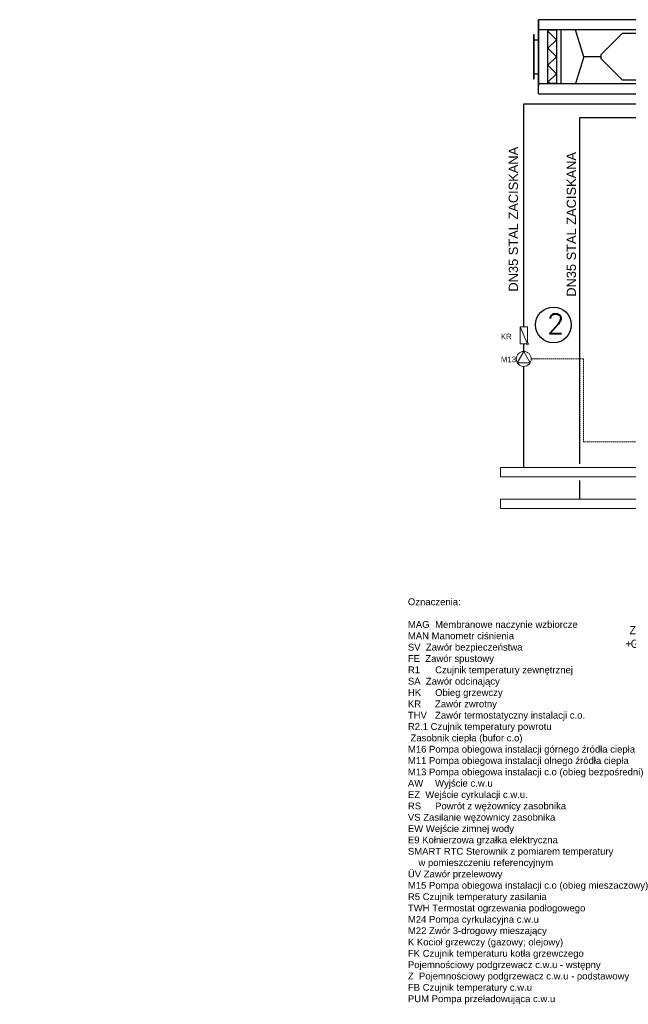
# Model space of a CAD drawing. Header units: millimetres. Extents: x -17122 to 7392, y -6480 to -3200.
# Tile 2 of 70: x -12399 to -10610, y -6285 to -3391. Entities that reach past the tile are written whole.
import ezdxf
from ezdxf import colors
from ezdxf.entities.mleader import LeaderData, LeaderLine
from ezdxf.math import Vec2, Vec3

# ---------------------------------------------------------------- set-up
doc = ezdxf.new("R2010")
doc.units = ezdxf.units.MM
doc.linetypes.add('HIDDEN2', pattern=[4.7625, 3.175, -1.5875])
doc.linetypes.add('ÈÁRKOVANÁ', pattern=[19.05, 12.7, -6.35])
for name, color, linetype, lineweight in [('C.O.', 7, 'Continuous', 30), ('Popisky', 7, 'Continuous', 9), ('Przewody elektryczne', 4, 'ÈÁRKOVANÁ', 9), ('Ruroci¹gi (wszystkie)', 1, 'Continuous', 30), ('s-gaz', 54, 'Continuous', 50), ('Tekst', 7, 'Continuous', 9), ('Urz¹dzenia - Armatura', 7, 'Continuous', 9), ('Zarys', 7, 'HIDDEN2', 15)]:
    doc.layers.add(name, color=color, linetype=linetype, lineweight=lineweight)
doc.layers.add('OPAL_COMPACT', color=7, linetype='Continuous')
doc.styles.add('ROMANS', font='arial.ttf')
doc.styles.get("Standard").update_dxf_attribs({"font": 'arial.ttf'})

# ---------------------------------------------------------------- blocks, each defined once
blk = doc.blocks.new('A$C16B6097F')
at = {"layer": 'OPAL_COMPACT'}
for p, q in [((30, 0), (30, 435)), ((30, 435), (30, 47.5)), ((30, 0), (30, 435)), ((30, 435), (30, 47.5)), ((1620, 435), (30, 435)), ((30, 0), (30, 420)), ((30, 0), (30, 420)), ((1620, 0), (1620, 435)), ((1680, 435), (2010, 435)), ((1680, 0), (1680, 435)), ((2010, 435), (2715, 435)), ((2715, 435), (2715, 0)), ((0, 347.5), (0, 87.5)), ((0, 347.5), (5, 347.5)), ((5, 87.5), (5, 347.5)), ((1620, 375), (30, 375)), ((160, 375), (160, 60)), ((296.6, 217.5), (246.6, 375)), ((395.6, 228), (520.6, 353)), ((766.6, 353), (520.6, 353)), ((891.6, 228), (766.6, 353)), ((990.7, 217.5), (1040.7, 375)), ((1070, 375), (1050, 375)), ((1055, 375), (1055, 60)), ((1150, 375), (1150, 60)), ((1645, 87.5), (1645, 347.5)), ((1650, 347.5), (1645, 347.5)), ((1650, 347.5), (1650, 87.5)), ((1650, 347.5), (1655, 347.5)), ((1650, 347.5), (1650, 87.5)), ((1655, 87.5), (1655, 347.5)), ((1680, 375), (2010, 375)), ((2010, 375), (2010, 60)), ((2010, 375), (2010, 60)), ((2010, 375), (2715, 375)), ((2740, 87.5), (2740, 347.5)), ((2745, 347.5), (2740, 347.5)), ((2745, 347.5), (2745, 87.5)), ((0, 317.5), (30, 317.5)), ((5, 317.5), (30, 317.5)), ((30, 317.5), (30, 117.5)), ((1620, 317.5), (1620, 117.5)), ((1650, 317.5), (1620, 317.5)), ((1645, 317.5), (1620, 317.5)), ((1650, 317.5), (1680, 317.5)), ((1655, 317.5), (1680, 317.5)), ((1680, 317.5), (1680, 117.5)), ((2715, 317.5), (2715, 117.5)), ((2745, 317.5), (2715, 317.5)), ((2740, 317.5), (2715, 317.5)), ((296.6, 217.5), (246.6, 60)), ((395.6, 217.5), (296.6, 217.5)), ((395.6, 228), (395.6, 207)), ((395.6, 207), (520.6, 82)), ((766.6, 82), (891.6, 207)), ((891.6, 207), (891.6, 228)), ((891.6, 217.5), (990.7, 217.5)), ((990.7, 217.5), (1038.4, 60)), ((0, 117.5), (30, 117.5)), ((0, 117.5), (30, 117.5)), ((5, 117.5), (30, 117.5)), ((1650, 117.5), (1620, 117.5)), ((1650, 117.5), (1620, 117.5)), ((1645, 117.5), (1620, 117.5)), ((1650, 117.5), (1680, 117.5)), ((1650, 117.5), (1680, 117.5)), ((1655, 117.5), (1680, 117.5)), ((2745, 117.5), (2715, 117.5)), ((2745, 117.5), (2715, 117.5)), ((2740, 117.5), (2715, 117.5)), ((0, 87.5), (5, 87.5)), ((30, 60), (1620, 60)), ((520.6, 82), (766.6, 82)), ((1650, 87.5), (1645, 87.5)), ((1650, 87.5), (1655, 87.5)), ((2010, 60), (1680, 60)), ((2715, 60), (2010, 60)), ((2745, 87.5), (2740, 87.5)), ((30, 0), (1620, 0)), ((2010, 0), (1680, 0)), ((2715, 0), (2010, 0))]:
    blk.add_line(p, q, dxfattribs=at)
at = {"layer": 'OPAL_COMPACT', "color": 5}
for p, q in [((85, 375), (135, 375)), ((85, 60), (85, 375)), ((135, 317.5), (85, 367.5)), ((135, 375), (135, 60)), ((1150, 87.5), (1150, 347.5)), ((1150, 347.5), (1340, 347.5)), ((1340, 347.5), (1340, 87.5)), ((1810, 370), (1910, 370)), ((1810, 370), (1810, 65)), ((1820, 370), (1820, 65)), ((1900, 65), (1900, 370)), ((1910, 65), (1910, 370)), ((2110, 370), (2310, 370)), ((2110, 370), (2110, 65)), ((2310, 65), (2310, 370)), ((2390, 370), (2500, 370)), ((2390, 65), (2390, 370)), ((2500, 370), (2500, 65)), ((85, 267.5), (135, 317.5)), ((1192.7, 322), (1297.3, 217.5)), ((1192.7, 113), (1192.7, 322)), ((135, 217.5), (85, 267.5)), ((1860, 197.5), (1860, 237.5)), ((85, 167.5), (135, 217.5)), ((1297.3, 217.5), (1192.7, 113)), ((1840, 217.5), (1880, 217.5)), ((2190, 217.5), (2230, 217.5)), ((135, 117.5), (85, 167.5)), ((85, 67.5), (135, 117.5)), ((2572.5, 145), (2552.5, 145)), ((2572.5, 65), (2572.5, 145)), ((100, 60), (85, 67.5)), ((135, 60), (85, 60)), ((1340, 87.5), (1150, 87.5)), ((1810, 65), (1910, 65)), ((2110, 65), (2310, 65)), ((2310, 65), (2572.5, 65))]:
    blk.add_line(p, q, dxfattribs=at)
for centre in [(1860, 217.5), (2210, 217.5)]:
    blk.add_circle(centre, 25.7, dxfattribs=at)

msp = doc.modelspace()

# ---------------------------------------------------------------- linework, layer by layer
at = {"layer": 'C.O.', "lineweight": 30}
msp.add_circle((-10830.3, -4287.8), 52.4, dxfattribs=at)
at = {"layer": 'Przewody elektryczne', "color": 7, "ltscale": 0.3}
for p, q in [((-10871, -4387.8), (-10895.5, -4387.8)), ((-10742.1, -4387.8), (-10895.5, -4387.8)), ((-10742.1, -4631.3), (-10742.1, -4387.8)), ((-10742.1, -4631.3), (-9059.3, -4631.3))]:
    msp.add_line(p, q, dxfattribs=at)
at = {"layer": 'Ruroci¹gi (wszystkie)'}
for p, q in [((-10917.5, -4293.4), (-10917.5, -3638.1)), ((-10917.5, -3638.1), (-10015.2, -3638.1)), ((-10917.5, -4365.8), (-10917.5, -4343.8)), ((-10917.5, -4538.6), (-10917.5, -4409.8)), ((-10917.5, -4706.8), (-10917.5, -4538.6))]:
    msp.add_line(p, q, dxfattribs=at)
at = {"layer": 'Ruroci¹gi (wszystkie)', "color": 150}
for p, q in [((-10752.5, -4695.8), (-10752.5, -3678.1)), ((-10752.5, -3678.1), (-9959, -3678.1)), ((-10752.5, -4800.2), (-10752.5, -4745.3))]:
    msp.add_line(p, q, dxfattribs=at)
at = {"layer": 'Urz¹dzenia - Armatura'}
for p, q in [((-10928.5, -4293.4), (-10907.6, -4341.3)), ((-10906.5, -4293.4), (-10928.5, -4293.4)), ((-10928.5, -4293.4), (-10928.5, -4343.8)), ((-10906.5, -4341.1), (-10906.5, -4293.4)), ((-10917.5, -4365.8), (-10936.5, -4398.8)), ((-10909.2, -4343.8), (-10928.5, -4343.8)), ((-10898.4, -4398.8), (-10917.5, -4365.8)), ((-10936.5, -4398.8), (-10898.4, -4398.8)), ((-10986.3, -4706.8), (-10216.3, -4706.8)), ((-10986.3, -4734.3), (-10986.3, -4706.8)), ((-10986.3, -4734.3), (-10216.3, -4734.3)), ((-10986.3, -4800.2), (-10216.3, -4800.2)), ((-10986.3, -4827.7), (-10986.3, -4800.2)), ((-10986.3, -4827.7), (-10216.3, -4827.7))]:
    msp.add_line(p, q, dxfattribs=at)
for centre, radius in [((-10906.5, -4343.8), 2.75), ((-10917.5, -4387.8), 22)]:
    msp.add_circle(centre, radius, dxfattribs=at)

# ---------------------------------------------------------------- block references
at = {"color": 1, "lineweight": 30, "xscale": 0.5, "yscale": 0.5, "zscale": 0.5}
msp.add_blockref('A$C16B6097F', (-10889, -3608.1), dxfattribs=at)

# ---------------------------------------------------------------- texts
at = {"layer": 'Popisky', "color": 7, "insert": (-11258.1, -5091.7), "char_height": 20, "width": 2355.227, "attachment_point": 1}
msp.add_mtext('Oznaczenia:\\P\\PMAG^IMembranowe naczynie wzbiorcze\\PMAN Manometr ciśnienia\\PSV  Zawór bezpieczeństwa\\PFE  Zawór spustowy\\PR1^ICzujnik temperatury zewnętrznej\\PSA  Zawór odcinający\\PHK^IObieg grzewczy\\PKR^IZawór zwrotny\\PTHV^IZawór termostatyczny instalacji c.o.\\PR2.1 Czujnik temperatury powrotu\\P Zasobnik ciepła (bufor c.o)\\PM16 Pompa obiegowa instalacji górnego źródła ciepła\\PM11 Pompa obiegowa instalacji olnego źródła ciepła\\PM13 Pompa obiegowa instalacji c.o (obieg bezpośredni)\\PAW^IWyjście c.w.u\\PEZ  Wejście cyrkulacji c.w.u.\\PRS^IPowrót z wężownicy zasobnika\\PVS Zasilanie wężownicy zasobnika\\PEW Wejście zimnej wody\\PE9 Kołnierzowa grzałka elektryczna\\PSMART RTC Sterownik z pomiarem temperatury\\P    w pomieszczeniu referencyjnym\\PÜV Zawór przelewowy\\PM15 Pompa obiegowa instalacji c.o (obieg mieszaczowy)\\PR5 Czujnik temperatury zasilania\\PTWH Termostat ogrzewania podłogowego\\PM24 Pompa cyrkulacyjna c.w.u\\PM22 Zwór 3-drogowy mieszający\\PK Kocioł grzewczy (gazowy; olejowy)\\PFK Czujnik temperaturu kotła grzewczego\\PPojemnościowy podgrzewacz c.w.u - wstępny\\PZ  Pojemnościowy podgrzewacz c.w.u - podstawowy\\PFB Czujnik temperatury c.w.u\\PPUM Pompa przeładowująca c.w.u\\P\\P\\P\\P\\P\\P\\P ', dxfattribs=at)
at = {"layer": 'Tekst'}
for p in [(-10934.7, -4189.8), (-10764.2, -4205)]:
    msp.add_text('DN35 STAL ZACISKANA', height=27, rotation=90, dxfattribs=at).set_placement(p)
for s, p in [('KR', (-10984.8, -4330.5)), ('M13', (-10984.8, -4397.4))]:
    msp.add_text(s, height=16.5, dxfattribs=at).set_placement(p)
at = {"layer": 'Zarys', "lineweight": 30, "insert": (-10848.5, -4255.1), "char_height": 57.6, "width": 82.227, "attachment_point": 1, "style": 'ROMANS'}
msp.add_mtext('{\\Fsimplex|c238;\\T0.9;2 }', dxfattribs=at)

# ---------------------------------------------------------------- leaders
at = {"layer": 's-gaz', "color": 0, "lineweight": 0, "ltscale": 40}
ml = msp.add_multileader_mtext('Standard', dxfattribs=at)
ml.set_content('\\pxt4;{\\W0.9;\\T0.9;ZBIORNIK BUFOROWY 200\\A1;dm\\H0.7x;\\S3^ ;\\H1.4286x;\\P+GRZAŁKA 6kW NAPIĘCIE 400V}')
ml.set_leader_properties()
ml.build(insert=Vec2(0, 0))
ml.multileader.update_dxf_attribs({"text_left_attachment_type": 2, "text_right_attachment_type": 2, "dogleg_length": 0.36, "arrow_head_size": 0})
ctx = ml.context
ctx.base_point, ctx.char_height, ctx.arrow_head_size, ctx.landing_gap_size, ctx.plane_origin = Vec3(-12403.3, -5192.6), 24, 0, 4, Vec3(-11426, -5005.1)
ctx.left_attachment, ctx.right_attachment, ctx.text_align_type = 2, 2, 2
notes = []
notes.append((ctx, [(1, (1, 1, 0), (-10124.1, -5192.6), (-1, 0), 80.9, [(0, [(-10049, -5192.6)], 0, [])])]))
ctx.mtext.insert, ctx.mtext.width, ctx.mtext.alignment, ctx.mtext.flow_direction = Vec3(-10209, -5156.7), 2190.275, 3, 5
for ctx, leaders in notes:
    for number, flags, end, landing, length, lines in leaders:
        leader = LeaderData()
        leader.index, (leader.has_last_leader_line, leader.has_dogleg_vector, leader.attachment_direction) = number, flags
        leader.last_leader_point, leader.dogleg_vector, leader.dogleg_length = Vec3(end), Vec3(landing), length
        for number, points, colour, breaks in lines:
            line = LeaderLine()
            line.index, line.vertices, line.color, line.breaks = number, Vec3.list(points), colors.encode_raw_color(colour), breaks
            leader.lines.append(line)
        ctx.leaders.append(leader)

doc.saveas('drawing.dxf')
